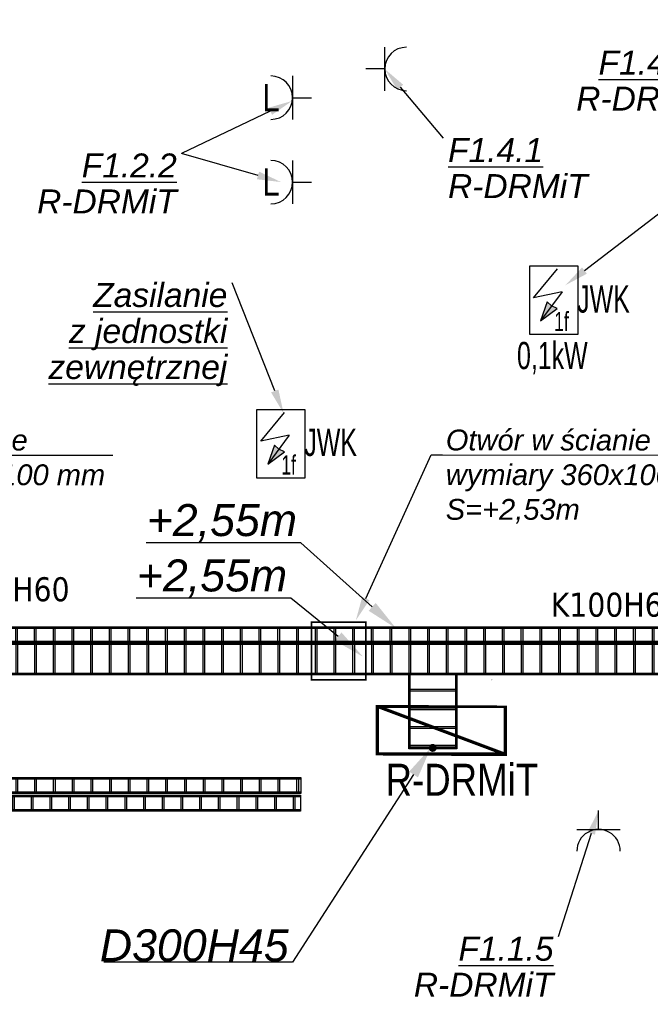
# Model space of a CAD drawing. Header units: millimetres. Extents: x 667417 to 821619, y 904330 to 1017710.
# Tile 5 of 13: x 684523 to 688465, y 910693 to 916847. Entities that reach past the tile are written whole.
import ezdxf
from ezdxf import colors
from ezdxf.entities.mleader import LeaderData, LeaderLine
from ezdxf.enums import TextEntityAlignment as Align
from ezdxf.math import Vec2, Vec3

# ---------------------------------------------------------------- set-up
doc = ezdxf.new("R2010")
doc.units = ezdxf.units.MM
for name, color, linetype in [('_IE_Adresacja obwodów', 246, 'Continuous'), ('_IE_Gniazda_230V_IP20', 5, 'Continuous'), ('_IE_Otworowanie', 1, 'Continuous'), ('_IE_Punkty zasilania IE', 5, 'Continuous'), ('_IE_Rozdzielnica nN', 240, 'Continuous'), ('_IE_Trasy kablowe IE', 150, 'Continuous'), ('_IE_Trasy kablowe IE - Power cable tray', 150, 'Continuous'), ('_IE_Trasy kablowe IE opis', 150, 'Continuous'), ('_IE_Trasy kablowe IT', 94, 'Continuous')]:
    doc.layers.add(name, color=color, linetype=linetype)
doc.layers.add('_IE_otworowanie_opisy', color=10, linetype='Continuous', lineweight=25)
doc.styles.add('ARIAL', font='arial-narrow_[pl.allfont.net].ttf', dxfattribs={"width": 0.8})
doc.styles.add('IE_Koordynacja_tylko trasy$0$Standard', font='arial.ttf')
doc.styles.get("Standard").update_dxf_attribs({"font": 'ARIAL.TTF'})

# ---------------------------------------------------------------- blocks, each defined once
blk = doc.blocks.new('*U925')
at = {"layer": '_IE_Gniazda_230V_IP20', "color": 5}
for p, q in [((-13.57156250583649, -13.57156250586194), (-13.57156250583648, 13.5715625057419)), ((-13.57156250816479, -1.997241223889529e-09), (-25.33235650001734, -1.997233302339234e-09))]:
    blk.add_line(p, q, dxfattribs=at)
blk.add_arc((0, 0), 13.5715625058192, 89.99999999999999, 270, dxfattribs=at)
blk = doc.blocks.new('*U936')
at = {"layer": '_IE_Gniazda_230V_IP20', "color": 5}
for p, q in [((2.002347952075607e-07, 13.57156250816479), (3.754842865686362e-07, 25.33235650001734)), ((-13.5715623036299, 13.57156270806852), (13.57156270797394, 13.57156230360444))]:
    blk.add_line(p, q, dxfattribs=at)
blk.add_arc((0, 0), 13.5715625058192, 359.9999991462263, 179.9999991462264, dxfattribs=at)
blk = doc.blocks.new('*U2052')
at = {"layer": '_IE_Rozdzielnica nN', "const_width": 2}
blk.add_lwpolyline([(6.092469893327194e-10, 30), (80.00000000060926, 29.99999999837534), (80.00000000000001, -1.62465447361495e-09), (0, 0)], close=True, dxfattribs=at)
blk.add_lwpolyline([(6.092469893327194e-10, 30), (80.00000000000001, -1.62465447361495e-09)], dxfattribs=at)
at = {"layer": '_IE_Rozdzielnica nN', "style": 'ARIAL', "flags": 12}
blk.add_attdef('NAZWA', text='', height=20, dxfattribs=at).set_placement((-46.3360338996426, 17.60575305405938), align=Align.MIDDLE)
blk = doc.blocks.new('*U1762')
at = {"layer": '_IE_Gniazda_230V_IP20', "color": 5}
for p, q in [((13.57156250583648, 13.57156250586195), (13.57156250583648, -13.5715625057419)), ((13.57156250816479, 1.997246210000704e-09), (25.33235650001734, 1.997242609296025e-09))]:
    blk.add_line(p, q, dxfattribs=at)
blk.add_arc((0, 0), 13.5715625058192, 270, 90, dxfattribs=at)
at = {"layer": '_IE_Gniazda_230V_IP20', "style": 'ARIAL', "flags": 12}
blk.add_attdef('FUN', text='', height=17, dxfattribs=at).set_placement((0, 0), align=Align.MIDDLE)
blk = doc.blocks.new('*U2922')
h = blk.add_hatch()
h.set_pattern_fill('JIS_LC_8A', color=256, scale=15.00000000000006, angle=45)
h.set_pattern_definition([(90, (-2754.259106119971, 100.0000000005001), (-117, 2.131628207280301e-14), []), (90, (-2743.652504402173, 110.6066017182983), (-117, 2.131628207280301e-14), [])])
h.paths.add_polyline_path([(-234.6381728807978, 141.6666666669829), (234.6381728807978, 141.6666666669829), (234.6381728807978, -141.6666666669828), (-234.6381728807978, -141.6666666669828)])
for points in [[(-234.6381728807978, 150.0000000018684), (234.6381728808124, 150.0000000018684), (234.6381728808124, -149.9999999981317), (-234.6381728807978, -149.9999999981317)], [(-234.6381728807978, 141.6666666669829), (234.6381728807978, 141.6666666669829), (234.6381728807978, -141.6666666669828), (-234.6381728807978, -141.6666666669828)]]:
    blk.add_lwpolyline(points, close=True)
blk = doc.blocks.new('*U2924')
h = blk.add_hatch()
h.set_pattern_fill('JIS_LC_8A', color=256, scale=15.00000000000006, angle=45)
h.set_pattern_definition([(90, (-6963.815189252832, 50.00000000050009), (-117, 2.131628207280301e-14), []), (90, (-6953.208587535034, 60.60660171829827), (-117, 2.131628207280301e-14), [])])
h.paths.add_polyline_path([(-9038.510137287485, 91.6666666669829), (9038.510137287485, 91.6666666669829), (9038.510137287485, -91.66666666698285), (-9038.510137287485, -91.66666666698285)])
for points in [[(-9038.510137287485, 100.0000000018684), (9038.5101372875, 100.0000000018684), (9038.5101372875, -99.99999999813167), (-9038.510137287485, -99.99999999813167)], [(-9038.510137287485, 91.6666666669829), (9038.510137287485, 91.6666666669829), (9038.510137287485, -91.66666666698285), (-9038.510137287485, -91.66666666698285)]]:
    blk.add_lwpolyline(points, close=True)
blk = doc.blocks.new('*U2929')
h = blk.add_hatch()
h.set_pattern_fill('JIS_LC_8A', color=256, scale=15.0000000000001, angle=45)
h.set_pattern_definition([(90, (2651.084311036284, 5.000870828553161e-10), (-117, 2.131628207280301e-14), []), (90, (2661.690912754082, 10.60660171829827), (-117, 2.131628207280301e-14), [])])
h.paths.add_polyline_path([(-5630.409923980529, 41.66666666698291), (5630.409923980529, 41.66666666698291), (5630.409923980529, -41.66666666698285), (-5630.409923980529, -41.66666666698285)])
for points in [[(-5630.409923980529, 50.00000000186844), (5630.409923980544, 50.00000000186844), (5630.409923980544, -49.99999999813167), (-5630.409923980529, -49.99999999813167)], [(-5630.409923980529, 41.66666666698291), (5630.409923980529, 41.66666666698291), (5630.409923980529, -41.66666666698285), (-5630.409923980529, -41.66666666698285)]]:
    blk.add_lwpolyline(points, close=True)
blk = doc.blocks.new('*U3279')
h = blk.add_hatch(color=0)
h.dxf.hatch_style = 1
edge = h.paths.add_edge_path()
edge.add_arc((0, 0.5), 2.500000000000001, -180, 180, ccw=False)
at = {"color": 0}
blk.add_lwpolyline([(0, 0.5, 0, 0, 0), (28.28077393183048, 33.20746245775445, 5.000000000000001, 0, 0), (36.60875069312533, 43.13235868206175, 0, 0, 0)], format="xyseb", dxfattribs=at)
at = {"color": 0, "const_width": 1}
for points in [[(-15, 0.500000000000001), (15, 0.4999999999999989)], [(-14.5, 0.500000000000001), (-14.5, 5.500000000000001)], [(14.5, 0.499999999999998), (14.5, 5.499999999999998)]]:
    blk.add_lwpolyline(points, dxfattribs=at)
blk = doc.blocks.new('*U3255')
at = {"layer": '_IE_Punkty zasilania IE'}
blk.add_hatch(color=94, dxfattribs=at).paths.add_polyline_path([(6.792534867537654, 8.656271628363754), (17.26051649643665, 16.31285368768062), (13.72267125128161, 18.04662614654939), (10.99479534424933, 20.59893825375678)])
at = {"layer": '_IE_Punkty zasilania IE', "color": 0}
for p, q in [((0, 42.94112974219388), (30.09629701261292, 42.94112974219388)), ((0, 0), (0, 42.94112974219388)), ((30.09629701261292, 42.94112974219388), (30.09629701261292, 0)), ((30.09629701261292, 0), (0, 0))]:
    blk.add_line(p, q, dxfattribs=at)
at = {"layer": '_IE_Punkty zasilania IE', "color": 94}
for p, q in [((2.474134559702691, 22.96459655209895), (17.27809871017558, 41.0446893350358)), ((20.19399430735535, 26.8152873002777), (2.474134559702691, 22.96459655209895)), ((20.19399430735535, 26.8152873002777), (6.792534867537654, 8.656271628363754)), ((10.99479534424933, 20.59893825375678), (6.792534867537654, 8.656271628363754)), ((13.72267125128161, 18.04662614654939), (10.99479534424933, 20.59893825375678)), ((6.792534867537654, 8.656271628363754), (17.26051649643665, 16.31285368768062)), ((17.26051649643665, 16.31285368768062), (13.72267125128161, 18.04662614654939))]:
    blk.add_line(p, q, dxfattribs=at)
at = {"layer": '_IE_Punkty zasilania IE', "color": 0, "insert": (15.2774268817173, 14.20304006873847), "char_height": 12, "attachment_point": 1, "style": 'ARIAL'}
blk.add_mtext_dynamic_manual_height_columns('1f', width=17.61071533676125, gutter_width=100, heights=[0], dxfattribs=at)
at = {"layer": '_IE_Punkty zasilania IE', "color": 0, "style": 'ARIAL', "width": 0.8, "flags": 12}
blk.add_attdef('URZADZENIE', text='', height=17, dxfattribs=at).set_placement((15.04814850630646, 47.8620194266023), align=Align.CENTER)
blk = doc.blocks.new('*U3265')
h = blk.add_hatch()
h.set_pattern_fill('JIS_LC_8A', color=256, scale=15.00000000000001, angle=45)
h.set_pattern_definition([(90, (5082.27358376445, 1.77635683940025e-13), (-117, 2.131628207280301e-14), []), (90, (5092.880185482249, 10.60660171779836), (-117, 2.131628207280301e-14), [])])
h.paths.add_polyline_path([(-5630.990555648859, 41.66666666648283), (5630.990555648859, 41.66666666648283), (5630.990555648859, -41.66666666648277), (-5630.990555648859, -41.66666666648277)])
for points in [[(-5630.990555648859, 50.00000000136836), (5630.990555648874, 50.00000000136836), (5630.990555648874, -49.99999999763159), (-5630.990555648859, -49.99999999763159)], [(-5630.990555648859, 41.66666666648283), (5630.990555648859, 41.66666666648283), (5630.990555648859, -41.66666666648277), (-5630.990555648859, -41.66666666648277)]]:
    blk.add_lwpolyline(points, close=True)
blk = doc.blocks.new('*U3269')
h = blk.add_hatch()
h.set_pattern_fill('JIS_LC_8A', color=256, scale=15.00000000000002, angle=45)
h.set_pattern_definition([(90, (8590.436231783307, 1.77635683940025e-13), (-117, 2.131628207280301e-14), []), (90, (8601.042833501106, 10.60660171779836), (-117, 2.131628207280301e-14), [])])
h.paths.add_polyline_path([(-9139.153203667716, 41.66666666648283), (9139.153203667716, 41.66666666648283), (9139.153203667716, -41.66666666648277), (-9139.153203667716, -41.66666666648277)])
for points in [[(-9139.153203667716, 50.00000000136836), (9139.15320366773, 50.00000000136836), (9139.15320366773, -49.99999999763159), (-9139.153203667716, -49.99999999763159)], [(-9139.153203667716, 41.66666666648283), (9139.153203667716, 41.66666666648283), (9139.153203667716, -41.66666666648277), (-9139.153203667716, -41.66666666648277)]]:
    blk.add_lwpolyline(points, close=True)

msp = doc.modelspace()

# ---------------------------------------------------------------- linework, layer by layer
at = {"layer": '_IE_Otworowanie', "color": 1, "const_width": 9.999999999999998}
msp.add_lwpolyline([(686346.8449040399, 912721.2816850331), (686686.84490404, 912721.2816850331), (686686.84490404, 913081.2816850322), (686346.8449040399, 913081.2816850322)], close=True, dxfattribs=at)

# ---------------------------------------------------------------- block references
at = {"layer": '_IE_Gniazda_230V_IP20', "xscale": 10, "yscale": 10, "zscale": 10}
for name, p in [('*U925', (686940.1684690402, 916538.9233954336)), ('*U936', (688141.2540799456, 911649.7005842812))]:
    msp.add_blockref(name, p, dxfattribs=at)
for p in [(686093.5213390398, 916359.4644281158), (686093.5213390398, 915831.8917406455)]:
    msp.add_blockref('*U1762', p, dxfattribs=at).add_auto_attribs({'FUN': 'L'})
at = {"layer": '_IE_Punkty zasilania IE'}
ref = msp.add_blockref('*U3255', (687710.8215467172, 914878.1924735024), dxfattribs=dict(at, xscale=10, yscale=10, zscale=10))
ref.add_attrib('URZADZENIE', 'JWK', dxfattribs={"color": 0, "height": 170, "style": 'ARIAL', "width": 0.8, "flags": 12}).set_placement((688172.122164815, 915016.1199734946), align=Align.CENTER)
ref.add_attrib('MOC', '0,1kW', dxfattribs={"color": 0, "height": 170, "style": 'ARIAL', "width": 0.8, "flags": 12}).set_placement((687852.2680339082, 914662.6807547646), align=Align.CENTER)
ref = msp.add_blockref('*U3255', (686005.3440783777, 913981.9713124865), dxfattribs=dict(at, xscale=10, yscale=10, zscale=10))
ref.add_attrib('URZADZENIE', 'JWK', dxfattribs={"color": 0, "height": 170, "style": 'ARIAL', "width": 0.8, "flags": 12}).set_placement((686466.6446964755, 914119.8988124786), align=Align.CENTER)
at = {"layer": '_IE_Rozdzielnica nN'}
ref = msp.add_blockref('*U2052', (686758.9572253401, 912254.9867832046), dxfattribs=dict(at, xscale=10, yscale=10, zscale=10))
ref.add_attrib('NAZWA', 'R-DRMiT', dxfattribs={"height": 200, "style": 'ARIAL', "flags": 12}).set_placement((687286.666386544, 912101.3846194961), align=Align.MIDDLE)
at = {"layer": '_IE_Trasy kablowe IE'}
for name, p, rotation in [('*U2924', (691607.5921589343, 912851.281685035), 180), ('*U2922', (687105.0754130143, 912524.9768454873), 270), ('*U2929', (680647.2517934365, 911949.307847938), 179.9999999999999)]:
    msp.add_blockref(name, p, dxfattribs=dict(at, rotation=rotation))
at = {"layer": '_IE_Trasy kablowe IE', "xscale": 10, "yscale": 10, "zscale": 10}
msp.add_blockref('*U3279', (687105.0754130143, 912290.3386726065), dxfattribs=at)
at = {"layer": '_IE_Trasy kablowe IT'}
for name, p in [('*U3269', (691503.9714287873, 913001.2816850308)), ('*U3265', (680648.5983464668, 912060.1609972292))]:
    msp.add_blockref(name, p, dxfattribs=at)

# ---------------------------------------------------------------- texts
at = {"layer": '_IE_Trasy kablowe IE opis', "insert": (684023.071519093, 913362.0317429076), "char_height": 149.9999999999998, "attachment_point": 1}
msp.add_mtext('{\\fTahoma|b0|i0|c238|p34;K200H60}', dxfattribs=at)
at = {"layer": '_IE_Trasy kablowe IT', "insert": (687842.4547277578, 913265.5976939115), "char_height": 149.9999999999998, "attachment_point": 1}
msp.add_mtext('{\\fTahoma|b0|i0|c238|p34;K100H60}', dxfattribs=at)

# ---------------------------------------------------------------- leaders
at = {"layer": '_IE_Adresacja obwodów'}
ml = msp.add_multileader_mtext('Standard', dxfattribs=at)
ml.set_content('{\\L\\fArial|b0|i1|c238|p34;F1.4.1\\P\\lR-DRMiT}', color=256)
ml.set_leader_properties()
ml.build(insert=Vec2(0, 0))
ml.multileader.update_dxf_attribs({"has_dogleg": 0, "has_text_frame": 1, "text_left_attachment_type": 0, "text_right_attachment_type": 0, "dogleg_length": 0, "arrow_head_size": 150})
ctx = ml.context
ctx.base_point, ctx.char_height, ctx.arrow_head_size, ctx.landing_gap_size, ctx.plane_origin, ctx.plane_x_axis, ctx.plane_y_axis = Vec3(687966.7946017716, 916653.5337170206), 150, 150, 30, Vec3(684995.4959799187, 908569.6456144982), Vec3(1, 3.116951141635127e-14), Vec3(-3.116951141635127e-14, 1)
ctx.left_attachment, ctx.right_attachment, ctx.text_align_type = 0, 0, 1
notes = []
notes.append((ctx, [(0, (1, 1, 0), (688909.6049701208, 916653.5337170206), (-1, -3.116951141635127e-14), 0, [(0, [(689302.5986368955, 916846.8956961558)], 0, [])])]))
ctx.mtext.insert, ctx.mtext.text_direction, ctx.mtext.width, ctx.mtext.alignment, ctx.mtext.line_spacing_factor, ctx.mtext.flow_direction = Vec3(688438.1997859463, 916653.5337170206), Vec3(1, 3.116951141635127e-14), 800, 2, 0.9, 5
ml = msp.add_multileader_mtext('Standard', dxfattribs=at)
ml.set_content('{\\L\\fArial|b0|i1|c238|p34;F1.4.1\\P\\lR-DRMiT}', color=256)
ml.set_leader_properties()
ml.build(insert=Vec2(0, 0))
ml.multileader.update_dxf_attribs({"has_dogleg": 0, "has_text_frame": 1, "text_left_attachment_type": 0, "text_right_attachment_type": 0, "dogleg_length": 0, "arrow_head_size": 150})
ctx = ml.context
ctx.base_point, ctx.char_height, ctx.arrow_head_size, ctx.landing_gap_size, ctx.plane_origin, ctx.plane_x_axis, ctx.plane_y_axis = Vec3(687170.4243448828, 916106.5544963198), 150, 150, 30, Vec3(683938.2137063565, 908064.1326969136), Vec3(1, 3.116951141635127e-14), Vec3(-3.116951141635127e-14, 1)
ctx.left_attachment, ctx.right_attachment = 0, 0
notes.append((ctx, [(0, (1, 1, 0), (687170.4243448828, 916106.5544963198), (1, 3.116951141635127e-14), 0, [(0, [(686804.4528439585, 916538.9233954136)], 0, [])])]))
ctx.mtext.insert, ctx.mtext.text_direction, ctx.mtext.width, ctx.mtext.line_spacing_factor, ctx.mtext.flow_direction = Vec3(687200.4243448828, 916106.5544963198), Vec3(1, 3.116951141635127e-14), 800, 0.9, 5
ml = msp.add_multileader_mtext('Standard', dxfattribs=at)
ml.set_content('{\\L\\fArial|b0|i1|c238|p34;F1.2.2\\P\\lR-DRMiT}', color=256)
ml.set_leader_properties()
ml.build(insert=Vec2(0, 0))
ml.multileader.update_dxf_attribs({"has_dogleg": 0, "has_text_frame": 1, "text_left_attachment_type": 0, "text_right_attachment_type": 0, "dogleg_length": 0, "arrow_head_size": 150})
ctx = ml.context
ctx.base_point, ctx.char_height, ctx.arrow_head_size, ctx.landing_gap_size, ctx.plane_origin, ctx.plane_x_axis, ctx.plane_y_axis = Vec3(684592.1891997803, 916010.5839010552), 150, 150, 30, Vec3(681100.8684638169, 909249.981167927), Vec3(1, 3.116951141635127e-14), Vec3(-3.116951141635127e-14, 1)
ctx.left_attachment, ctx.right_attachment, ctx.text_align_type = 0, 0, 2
notes.append((ctx, [(1, (1, 1, 0), (685534.9995681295, 916010.5839010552), (-1, -3.116951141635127e-14), 0, [(0, [(686156.9459542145, 915831.8917406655)], 0, []), (1, [(686225.1782556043, 916338.8402152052)], 0, [])])]))
ctx.mtext.insert, ctx.mtext.text_direction, ctx.mtext.width, ctx.mtext.alignment, ctx.mtext.line_spacing_factor, ctx.mtext.flow_direction = Vec3(685504.9995681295, 916010.5839010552), Vec3(1, 3.116951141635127e-14), 800, 3, 0.9, 5
ml = msp.add_multileader_mtext('Standard', dxfattribs=at)
ml.set_content('{\\L\\fArial|b0|i1|c238|p34;Zasilanie\\Pz jednostki\\Pzewnętrznej}', color=256)
ml.set_leader_properties()
ml.build(insert=Vec2(0, 0))
ml.multileader.update_dxf_attribs({"has_dogleg": 0, "has_text_frame": 1, "text_left_attachment_type": 0, "text_right_attachment_type": 0, "dogleg_length": 0, "arrow_head_size": 150})
ctx = ml.context
ctx.base_point, ctx.char_height, ctx.arrow_head_size, ctx.landing_gap_size, ctx.plane_origin, ctx.plane_x_axis, ctx.plane_y_axis = Vec3(688657.4111230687, 915742.7976043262), 150, 150, 30, Vec3(685502.2077212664, 906933.0839683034), Vec3(1, 3.116951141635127e-14), Vec3(-3.116951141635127e-14, 1)
ctx.left_attachment, ctx.right_attachment = 0, 0
notes.append((ctx, [(0, (1, 1, 0), (688657.4111230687, 915742.7976043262), (1, 3.116951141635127e-14), 0, [(0, [(687934.3066343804, 915187.3276238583)], 0, [])])]))
ctx.mtext.insert, ctx.mtext.text_direction, ctx.mtext.width, ctx.mtext.line_spacing_factor, ctx.mtext.flow_direction = Vec3(688687.4111230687, 915742.7976043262), Vec3(1, 3.116951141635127e-14), 1316.195334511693, 0.9, 5
ml = msp.add_multileader_mtext('Standard', dxfattribs=at)
ml.set_content('{\\L\\fArial|b0|i1|c238|p34;Zasilanie\\Pz jednostki\\Pzewnętrznej}', color=256)
ml.set_leader_properties()
ml.build(insert=Vec2(0, 0))
ml.multileader.update_dxf_attribs({"has_dogleg": 0, "has_text_frame": 1, "text_left_attachment_type": 0, "text_right_attachment_type": 0, "dogleg_length": 0, "arrow_head_size": 150})
ctx = ml.context
ctx.base_point, ctx.char_height, ctx.arrow_head_size, ctx.landing_gap_size, ctx.plane_origin, ctx.plane_x_axis, ctx.plane_y_axis = Vec3(684667.6650503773, 915201.1703980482), 150, 150, 30, Vec3(681481.5158783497, 906244.9952439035), Vec3(1, 3.116951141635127e-14), Vec3(-3.116951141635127e-14, 1)
ctx.left_attachment, ctx.right_attachment, ctx.text_align_type = 0, 0, 2
notes.append((ctx, [(0, (1, 1, 0), (685851.130261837, 915201.1703980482), (-1, -3.116951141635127e-14), 0, [(0, [(686172.4496881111, 914386.7199164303)], 0, [])])]))
ctx.mtext.insert, ctx.mtext.text_direction, ctx.mtext.width, ctx.mtext.alignment, ctx.mtext.line_spacing_factor, ctx.mtext.flow_direction = Vec3(685821.130261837, 915201.1703980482), Vec3(1, 3.116951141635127e-14), 1211.796278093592, 3, 0.9, 5
ml = msp.add_multileader_mtext('Standard', dxfattribs=at)
ml.set_content('{\\L\\fArial|b0|i1|c238|p34;F1.1.5\\P\\lR-DRMiT}', color=256)
ml.set_leader_properties()
ml.build(insert=Vec2(0, 0))
ml.multileader.update_dxf_attribs({"has_dogleg": 0, "has_text_frame": 1, "text_left_attachment_type": 0, "text_right_attachment_type": 0, "dogleg_length": 0, "arrow_head_size": 150})
ctx = ml.context
ctx.base_point, ctx.char_height, ctx.arrow_head_size, ctx.landing_gap_size, ctx.plane_origin, ctx.plane_x_axis, ctx.plane_y_axis = Vec3(686946.6203955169, 911114.9390521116), 150, 150, 30, Vec3(683640.2135308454, 904306.6562800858), Vec3(1, 3.116951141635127e-14), Vec3(-3.116951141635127e-14, 1)
ctx.left_attachment, ctx.right_attachment, ctx.text_align_type = 0, 0, 2
notes.append((ctx, [(0, (1, 1, 0), (687889.430763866, 911114.9390521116), (-1, -3.116951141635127e-14), 0, [(0, [(688141.2540837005, 911903.0241492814)], 0, [])])]))
ctx.mtext.insert, ctx.mtext.text_direction, ctx.mtext.width, ctx.mtext.alignment, ctx.mtext.line_spacing_factor, ctx.mtext.flow_direction = Vec3(687859.430763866, 911114.9390521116), Vec3(1, 3.116951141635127e-14), 800, 3, 0.9, 5
at = {"layer": '_IE_otworowanie_opisy', "linetype": 'ByBlock'}
ml = msp.add_multileader_mtext('Standard', dxfattribs=at)
ml.set_content('{\\fArial|b0|i1|c238|p34;Otwór w ścianie \\Pwymiary 360x100 mm\\PS=+2,53m}', color=1)
ml.set_leader_properties()
ml.build(insert=Vec2(0, 0))
ml.multileader.update_dxf_attribs({"has_text_frame": 1, "text_left_attachment_type": 6, "text_right_attachment_type": 6, "dogleg_length": 0.36, "arrow_head_size": 150})
ctx = ml.context
ctx.base_point, ctx.char_height, ctx.arrow_head_size, ctx.landing_gap_size, ctx.plane_origin, ctx.plane_x_axis, ctx.plane_y_axis = Vec3(683271.5093064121, 914126.4353783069), 130, 150, 20, Vec3(711643.3471187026, 897275.4178947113), Vec3(0.9999998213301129, -0.0005977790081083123), Vec3(0.0005977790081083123, 0.9999998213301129)
ctx.left_attachment, ctx.right_attachment = 6, 6
notes.append((ctx, [(0, (1, 1, 0), (683199.1307807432, 914126.4786446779), (0.9999998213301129, -0.0005977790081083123), 72.37853860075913, [(2, [(682729.34490404, 913092.2031450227), (683199.1307807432, 914126.4786446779)], 0, [])])]))
ctx.mtext.insert, ctx.mtext.text_direction, ctx.mtext.rotation, ctx.mtext.width, ctx.mtext.flow_direction = Vec3(683291.6040300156, 914284.8886058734), Vec3(0.9999998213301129, -0.0005977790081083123), 6.282587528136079, 2778.303273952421, 5
ml = msp.add_multileader_mtext('Standard', dxfattribs=at)
ml.set_content('{\\fArial|b0|i1|c238|p34;Otwór w ścianie \\Pwymiary 360x100 mm\\PS=+2,53m}', color=1)
ml.set_leader_properties()
ml.build(insert=Vec2(0, 0))
ml.multileader.update_dxf_attribs({"has_text_frame": 1, "text_left_attachment_type": 6, "text_right_attachment_type": 6, "dogleg_length": 0.36, "arrow_head_size": 150})
ctx = ml.context
ctx.base_point, ctx.char_height, ctx.arrow_head_size, ctx.landing_gap_size, ctx.plane_origin, ctx.plane_x_axis, ctx.plane_y_axis = Vec3(687166.5093064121, 914126.4353783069), 130, 150, 20, Vec3(715538.3471187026, 897275.4178947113), Vec3(0.9999998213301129, -0.0005977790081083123), Vec3(0.0005977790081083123, 0.9999998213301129)
ctx.left_attachment, ctx.right_attachment = 6, 6
notes.append((ctx, [(0, (1, 1, 0), (687094.1307807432, 914126.4786446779), (0.9999998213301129, -0.0005977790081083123), 72.37853860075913, [(2, [(686624.34490404, 913092.2031450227), (687094.1307807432, 914126.4786446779)], 0, [])])]))
ctx.mtext.insert, ctx.mtext.text_direction, ctx.mtext.rotation, ctx.mtext.width, ctx.mtext.flow_direction = Vec3(687186.6040300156, 914284.8886058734), Vec3(0.9999998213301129, -0.0005977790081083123), 6.282587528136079, 2778.303273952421, 5
at = {"layer": '_IE_Trasy kablowe IE - Power cable tray'}
ml = msp.add_multileader_mtext('Standard', dxfattribs=at)
ml.set_content('{\\fArial|b0|i1|c238|p34;+2,55m}', color=256, style='IE_Koordynacja_tylko trasy$0$Standard')
ml.set_leader_properties()
ml.build(insert=Vec2(0, 0))
ml.multileader.update_dxf_attribs({"text_left_attachment_type": 6, "text_right_attachment_type": 6, "dogleg_length": 3.6, "arrow_head_size": 200})
ctx = ml.context
ctx.base_point, ctx.char_height, ctx.arrow_head_size, ctx.landing_gap_size, ctx.plane_origin, ctx.plane_x_axis, ctx.plane_y_axis = Vec3(685266.2268158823, 913232.0441583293), 200, 200, 20, Vec3(688036.0306510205, 919396.1175934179), Vec3(1, 2.449293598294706e-16), Vec3(-2.449293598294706e-16, 1)
ctx.left_attachment, ctx.right_attachment, ctx.text_align_type = 6, 6, 2
notes.append((ctx, [(1, (1, 1, 0), (686218.6944830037, 913232.0441583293), (-1, -2.449293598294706e-16), 3.6, [(0, [(686668.8688930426, 912865.0025458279)], 0, [])])]))
ctx.mtext.insert, ctx.mtext.text_direction, ctx.mtext.alignment, ctx.mtext.flow_direction = Vec3(686195.0944830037, 913473.2447040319), Vec3(1, 2.449293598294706e-16), 3, 5
ml = msp.add_multileader_mtext('Standard', dxfattribs=at)
ml.set_content('{\\fArial|b0|i1|c238|p34;D300H45}', color=256, style='IE_Koordynacja_tylko trasy$0$Standard')
ml.set_leader_properties()
ml.build(insert=Vec2(0, 0))
ml.multileader.update_dxf_attribs({"text_left_attachment_type": 6, "text_right_attachment_type": 6, "dogleg_length": 3.6, "arrow_head_size": 200})
ctx = ml.context
ctx.base_point, ctx.char_height, ctx.arrow_head_size, ctx.landing_gap_size, ctx.plane_origin, ctx.plane_x_axis, ctx.plane_y_axis = Vec3(685011.6202792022, 910956.7192769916), 200, 200, 20, Vec3(687728.5063097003, 917854.3235112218), Vec3(1, 2.449293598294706e-16), Vec3(-2.449293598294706e-16, 1)
ctx.left_attachment, ctx.right_attachment, ctx.text_align_type = 6, 6, 2
notes.append((ctx, [(1, (1, 1, 0), (686227.7987239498, 910956.7192769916), (-1, -2.449293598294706e-16), 3.6, [(0, [(687093.2744169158, 912297.0045515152)], 0, [])])]))
ctx.mtext.insert, ctx.mtext.text_direction, ctx.mtext.alignment, ctx.mtext.flow_direction = Vec3(686204.1987239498, 911160.9484720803), Vec3(1, 2.449293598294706e-16), 3, 5
at = {"layer": '_IE_Trasy kablowe IT'}
ml = msp.add_multileader_mtext('Standard', dxfattribs=at)
ml.set_content('{\\fArial|b0|i1|c238|p34;+2,55m}', color=256, style='IE_Koordynacja_tylko trasy$0$Standard')
ml.set_leader_properties()
ml.build(insert=Vec2(0, 0))
ml.multileader.update_dxf_attribs({"text_left_attachment_type": 6, "text_right_attachment_type": 6, "dogleg_length": 3.6, "arrow_head_size": 200})
ctx = ml.context
ctx.base_point, ctx.char_height, ctx.arrow_head_size, ctx.landing_gap_size, ctx.plane_origin, ctx.plane_x_axis, ctx.plane_y_axis = Vec3(685327.7405953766, 913577.9936439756), 200, 200, 20, Vec3(688036.0306510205, 919831.1136618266), Vec3(1, 2.449293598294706e-16), Vec3(-2.449293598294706e-16, 1)
ctx.left_attachment, ctx.right_attachment, ctx.text_align_type = 6, 6, 2
notes.append((ctx, [(1, (1, 1, 0), (686280.208262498, 913577.9936439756), (-1, -2.449293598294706e-16), 3.6, [(0, [(686875.1553842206, 913042.9483516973)], 0, [])])]))
ctx.mtext.insert, ctx.mtext.text_direction, ctx.mtext.alignment, ctx.mtext.flow_direction = Vec3(686256.608262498, 913819.1941896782), Vec3(1, 2.449293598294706e-16), 3, 5
for ctx, leaders in notes:
    for number, flags, end, landing, length, lines in leaders:
        leader = LeaderData()
        leader.index, (leader.has_last_leader_line, leader.has_dogleg_vector, leader.attachment_direction) = number, flags
        leader.last_leader_point, leader.dogleg_vector, leader.dogleg_length = Vec3(end), Vec3(landing), length
        for number, points, colour, breaks in lines:
            line = LeaderLine()
            line.index, line.vertices, line.color, line.breaks = number, Vec3.list(points), colors.encode_raw_color(colour), breaks
            leader.lines.append(line)
        ctx.leaders.append(leader)

doc.saveas('drawing.dxf')
